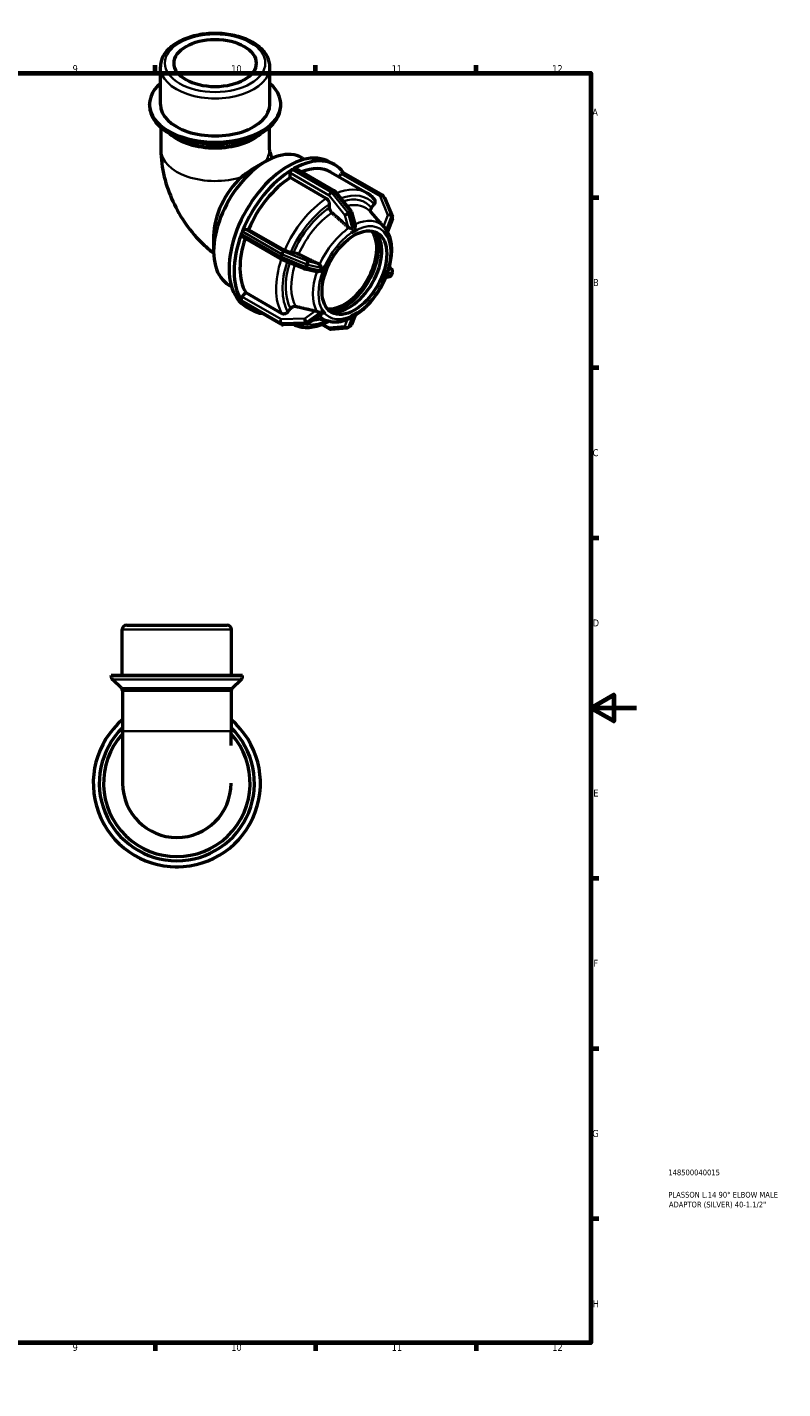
# Model space of a CAD drawing. Header units: millimetres. Extents: x 0 to 905, y -271 to 594.
# Tile 4 of 4: x 575 to 905, y 0 to 594. Entities that reach past the tile are written whole.
import ezdxf

# ---------------------------------------------------------------- set-up
doc = ezdxf.new("R2010")
doc.units = ezdxf.units.MM
for name, color, linetype, lineweight in [('Border (ANSI)', 7, 'Continuous', 70), ('Title (ISO)', 7, 'Continuous', 50), ('Visible (ANSI)', 7, 'Continuous', 50), ('Visible Narrow (ANSI)', 7, 'Continuous', 35)]:
    doc.layers.add(name, color=color, linetype=linetype, lineweight=lineweight)
doc.styles.add('Note Text (ANSI)', font='tahoma.ttf')
doc.styles.add('Note Text (ISO)', font='tahoma.ttf')

# ---------------------------------------------------------------- blocks, each defined once
blk = doc.blocks.new('Borders Default Border')
at = {"layer": 'Border (ANSI)'}
for p, q in [((70.08, 574), (70.08, 577.45)), ((140.17, 574), (140.17, 577.45)), ((210.25, 574), (210.25, 577.45)), ((280.33, 574), (280.33, 577.45)), ((350.42, 574), (350.42, 577.45)), ((490.58, 574), (490.58, 577.45)), ((560.67, 574), (560.67, 577.45)), ((630.75, 574), (630.75, 577.45)), ((700.83, 574), (700.83, 577.45)), ((770.92, 574), (770.92, 577.45)), ((20, 519.75), (16.55, 519.75)), ((821, 519.75), (824.45, 519.75)), ((20, 445.5), (16.55, 445.5)), ((821, 445.5), (824.45, 445.5)), ((20, 371.25), (16.55, 371.25)), ((821, 371.25), (824.45, 371.25)), ((20, 222.75), (16.55, 222.75)), ((821, 222.75), (824.45, 222.75)), ((20, 148.5), (16.55, 148.5)), ((821, 148.5), (824.45, 148.5)), ((20, 74.25), (16.55, 74.25)), ((821, 74.25), (824.45, 74.25)), ((70.08, 20), (70.08, 16.55)), ((140.17, 20), (140.17, 16.55)), ((210.25, 20), (210.25, 16.55)), ((280.33, 20), (280.33, 16.55)), ((350.42, 20), (350.42, 16.55)), ((490.58, 20), (490.58, 16.55)), ((560.67, 20), (560.67, 16.55)), ((630.75, 20), (630.75, 16.55)), ((700.83, 20), (700.83, 16.55)), ((770.92, 20), (770.92, 16.55))]:
    blk.add_line(p, q, dxfattribs=at)
at = {"layer": 'Border (ANSI)', "flags": 128}
for points in [[(420.5, 594), (420.5, 574), (414.73, 584), (426.27, 584), (420.5, 574)], [(20, 20), (20, 574), (821, 574), (821, 20), (20, 20)], [(0, 297), (20, 297), (10, 302.77), (10, 291.23), (20, 297)], [(841, 297), (821, 297), (831, 302.77), (831, 291.23), (821, 297)], [(420.5, 0), (420.5, 20), (414.73, 10), (426.27, 10), (420.5, 20)]]:
    blk.add_lwpolyline(points, dxfattribs=at)
at = {"layer": 'Border (ANSI)', "attachment_point": 7, "style": 'Note Text (ANSI)'}
for s, insert, char_height in [('1', (34.35, 574.4), 3.05), ('2', (104.2, 574.4), 3.05), ('3', (174.26, 574.34), 3.05), ('4', (244.23, 574.4), 3.05), ('5', (314.48, 574.34), 3.05), ('6', (384.49, 574.34), 3.05), ('7', (454.6, 574.4), 3.05), ('8', (524.63, 574.33), 3.05), ('9', (594.7, 574.34), 3.05), ('10', (663.96, 574.34), 3.048), ('11', (734.04, 574.4), 3.048), ('12', (804.13, 574.4), 3.048), ('A', (16.78, 555.35), 3.05), ('A', (821.63, 555.35), 3.05), ('B', (17.15, 481.1), 3.05), ('B', (821.99, 481.1), 3.05), ('C', (16.95, 406.8), 3.05), ('C', (821.8, 406.8), 3.05), ('D', (16.96, 332.6), 3.05), ('D', (821.81, 332.6), 3.05), ('E', (17.21, 258.35), 3.05), ('E', (822.05, 258.35), 3.05), ('F', (17.29, 184.1), 3.05), ('F', (822.14, 184.1), 3.05), ('G', (16.81, 109.79), 3.05), ('G', (821.66, 109.79), 3.05), ('H', (16.97, 35.6), 3.05), ('H', (821.81, 35.6), 3.05), ('1', (34.35, 16.55), 3.05), ('2', (104.2, 16.55), 3.05), ('3', (174.26, 16.49), 3.05), ('4', (244.23, 16.55), 3.05), ('5', (314.48, 16.49), 3.05), ('6', (384.49, 16.49), 3.05), ('7', (454.6, 16.55), 3.05), ('8', (524.63, 16.48), 3.05), ('9', (594.7, 16.49), 3.05), ('10', (663.96, 16.49), 3.048), ('11', (734.04, 16.55), 3.048), ('12', (804.13, 16.55), 3.048)]:
    blk.add_mtext(s, dxfattribs=dict(at, insert=insert, char_height=char_height))
blk = doc.blocks.new('Title Blocks ISO')
at = {"layer": 'Title (ISO)', "color": 232, "true_color": 0xca0064, "style": 'Note Text (ISO)'}
for tag, p in [('PART_NUMBER_001', (33.84, 73.13)), ('DESCRIPTION_001', (33.84, 63.4)), ('DESCRIPTION_002', (34.09, 59.12))]:
    blk.add_attdef(tag, p, '', height=2.5, dxfattribs=at)

msp = doc.modelspace()

# ---------------------------------------------------------------- linework, layer by layer
at = {"layer": 'Visible (ANSI)'}
for p, q in [((633.043, 560.351), (633.043, 576.702)), ((680.846, 560.351), (680.846, 576.702)), ((628.263, 560.129), (628.263, 560.351)), ((685.627, 560.129), (685.627, 560.351)), ((633.282, 550.227), (633.282, 540.533)), ((639.759, 545.976), (637.001, 547.576)), ((674.13, 545.976), (676.888, 547.576)), ((680.607, 550.227), (680.607, 540.533)), ((673.609, 532.335), (678.846, 535.374)), ((694.903, 536.994), (695.995, 536.365)), ((707.036, 535.2), (709.228, 533.938)), ((689.723, 528.379), (689.723, 530.424)), ((690.571, 531.893), (691.013, 532.148)), ((691.013, 532.148), (691.455, 532.402)), ((692.054, 532.461), (709.021, 522.691)), ((707.406, 530.775), (723.186, 521.688)), ((710.903, 528.761), (711.985, 530.106)), ((729.975, 520.77), (713.008, 530.541)), ((705.503, 519.292), (689.723, 528.379)), ((706.917, 515.251), (706.917, 516.84)), ((709.357, 522.403), (716.253, 513.828)), ((730.8, 519.788), (730.359, 520.419)), ((730.925, 519.562), (734.373, 511.303)), ((716.476, 513.392), (718.051, 507.625)), ((728.872, 508.957), (725.039, 513.278)), ((725.23, 515.295), (726.421, 516.775)), ((668.662, 504.356), (668.883, 504.926)), ((670.042, 505.953), (671.573, 505.812)), ((671.573, 505.812), (687.353, 496.725)), ((717.756, 505.075), (716.465, 504.332)), ((719.046, 505.818), (717.756, 505.075)), ((719.045, 505.822), (719.046, 505.818)), ((730.839, 506.739), (730.794, 506.79)), ((734.388, 510.415), (732.207, 504.676)), ((656.307, 503.023), (656.307, 496.233)), ((668.441, 503.786), (668.662, 504.356)), ((685.544, 492.909), (668.577, 502.679)), ((716.465, 504.332), (716.464, 504.336)), ((716.464, 504.332), (716.465, 504.332)), ((730.717, 504.748), (730.719, 504.748)), ((730.719, 504.748), (730.72, 504.752)), ((731.364, 503.827), (730.719, 504.748)), ((732.009, 502.907), (731.364, 503.827)), ((732.009, 502.907), (732.008, 502.907)), ((732.011, 502.911), (732.009, 502.907)), ((689.994, 495.798), (691.185, 495.689)), ((696.027, 488.553), (685.683, 492.84)), ((701.15, 487.318), (696.209, 488.494)), ((704.148, 488.155), (703.503, 486.491)), ((704.793, 489.818), (704.148, 488.155)), ((704.789, 489.819), (704.793, 489.818)), ((704.793, 489.818), (704.792, 489.819)), ((731.364, 485.66), (732.009, 487.324)), ((732.008, 487.324), (732.009, 487.324)), ((732.009, 487.324), (732.011, 487.324)), ((734.139, 488.293), (733.032, 489.466)), ((662.965, 481.533), (664.057, 480.904)), ((703.503, 486.491), (703.499, 486.492)), ((730.719, 483.996), (730.717, 483.997)), ((730.719, 483.996), (731.364, 485.66)), ((730.72, 483.997), (730.719, 483.996)), ((733.145, 485.174), (731.382, 484.685)), ((733.943, 485.897), (734.385, 487.036)), ((668.751, 476.35), (670.283, 478.254)), ((670.283, 478.254), (686.063, 469.167)), ((668.662, 474.516), (668.441, 474.831)), ((668.883, 474.2), (668.662, 474.516)), ((685.985, 464.304), (669.019, 474.074)), ((670.606, 471.939), (672.798, 470.677)), ((688.704, 469.878), (689.894, 471.358)), ((703.499, 470.905), (703.503, 470.908)), ((703.503, 470.908), (703.502, 470.909)), ((703.503, 470.908), (704.148, 469.987)), ((704.148, 469.987), (704.793, 469.066)), ((717.756, 468.74), (719.046, 469.483)), ((719.045, 469.484), (719.046, 469.483)), ((719.046, 469.483), (719.045, 469.48)), ((696.965, 464.46), (686.621, 464.144)), ((703.019, 468.426), (697.612, 464.674)), ((707.17, 465.637), (700.846, 466.917)), ((703.619, 464.295), (706.939, 462.383)), ((704.793, 469.066), (704.789, 469.064)), ((704.792, 469.068), (704.793, 469.066)), ((715.033, 463.015), (715.917, 463.524)), ((718.087, 468.27), (716.433, 464.12)), ((716.465, 467.997), (716.464, 467.998)), ((716.464, 467.994), (716.465, 467.997)), ((716.465, 467.997), (717.756, 468.74)), ((707.648, 462.228), (714.544, 462.86)), ((618.332, 333.177), (662.135, 333.177)), ((616.332, 311.177), (616.332, 331.177)), ((664.135, 311.177), (664.135, 331.177)), ((668.915, 311.177), (611.551, 311.177)), ((611.551, 310.906), (611.551, 311.177)), ((616.022, 305.606), (612.137, 309.492)), ((664.444, 305.606), (668.329, 309.492)), ((668.915, 310.906), (668.915, 311.177)), ((663.896, 304.577), (616.571, 304.577)), ((616.571, 304.577), (616.571, 286.937)), ((663.896, 304.577), (663.896, 286.937)), ((616.571, 286.937), (616.571, 264.177)), ((663.896, 280.669), (663.896, 286.937)), ((608.623, 282.427), (608.311, 281.886)), ((608.936, 282.969), (608.623, 282.427)), ((671.843, 282.427), (671.531, 282.969)), ((672.156, 281.886), (671.843, 282.427)), ((608.311, 246.469), (608.623, 245.927)), ((608.623, 245.927), (608.936, 245.386)), ((671.531, 245.386), (671.843, 245.927)), ((671.843, 245.927), (672.156, 246.469)), ((639.608, 227.677), (640.233, 227.677)), ((640.233, 227.677), (640.858, 227.677))]:
    msp.add_line(p, q, dxfattribs=at)
for centre, radius, start, end in [((708.422, 521.651), 1.2, 38.808168, 60.064008), ((729.376, 519.73), 1.2, 35.027094, 60.064008), ((729.818, 519.099), 1.2, 22.661387, 35.027094), ((715.318, 513.076), 1.2, 15.278446, 38.808168), ((733.266, 510.841), 1.2, 339.191591, 22.661387), ((686.142, 493.948), 1.2, 240.064008, 247.487849), ((696.486, 489.661), 1.2, 247.487849, 256.617313), ((733.266, 487.47), 1.2, 338.802106, 43.330026), ((732.824, 486.33), 1.2, 285.522629, 338.802106), ((686.584, 465.344), 1.2, 240.064008, 271.750085), ((696.928, 465.66), 1.2, 271.750085, 304.756203), ((715.318, 464.564), 1.2, 299.935992, 338.270055), ((707.538, 463.423), 1.2, 240.064008, 275.237252), ((714.434, 464.055), 1.2, 275.237252, 299.935992), ((618.332, 331.177), 2, 90, 180), ((662.135, 331.177), 2, 0, 90), ((613.551, 310.906), 2, 180, 225), ((666.915, 310.906), 2, 315, 0), ((614.608, 304.192), 2, 11.104099, 45), ((665.858, 304.192), 2, 135, 168.895901), ((640.233, 264.177), 36.5, 130.412593, 49.587407), ((640.233, 264.177), 33.86, 134.333449, 45.666551), ((640.233, 264.177), 32, 137.684811, 42.315189), ((609.35, 281.286), 1.2, 150, 156.610906), ((609.975, 282.369), 1.2, 143.389094, 150), ((670.491, 282.369), 1.2, 30, 36.610906), ((671.116, 281.286), 1.2, 23.389094, 30), ((640.233, 264.177), 23.662, 180, 0), ((609.35, 247.069), 1.2, 203.389094, 210), ((609.975, 245.986), 1.2, 210, 216.610906), ((670.491, 245.986), 1.2, 323.389094, 330), ((671.116, 247.069), 1.2, 330, 336.610906), ((639.608, 228.877), 1.2, 263.389094, 270), ((640.858, 228.877), 1.2, 270, 276.610906)]:
    msp.add_arc(centre, radius, start, end, dxfattribs=at)
for centre, major_axis, ratio in [((656.945, 578.337), (-17.926, 0), 0.5758617), ((717.756, 486.907), (-9.981, -17.332), 0.5780931)]:
    msp.add_ellipse(centre, major_axis=major_axis, ratio=ratio, dxfattribs=at)
for centre, major_axis, ratio, start_param, end_param in [((656.945, 560.351), (-28.682, 0), 0.5758617, 5.6974998, 10.0104635), ((656.945, 560.351), (-23.901, 0), 0.5758617, 0, 3.1415927), ((656.945, 554.955), (23.662, 0), 0.5758617, 3.7212305, 5.7035475), ((678.934, 509.263), (15.969, 27.731), 0.5780931, 0, 3.1415927), ((688.821, 503.57), (18.215, 31.63), 0.5780931, 0, 3.1415927), ((691.013, 502.307), (18.215, 31.63), 0.5780931, 6.0418684, 7.04574), ((691.013, 502.307), (-18.215, -31.63), 0.5780931, 3.9459669, 4.9513449), ((690.571, 530.912), (0.599, 1.04), 0.5780931, 0.8988465, 2.3542608), ((690.571, 530.912), (-0.599, -1.04), 0.5780931, 3.9250571, 4.0404392), ((691.455, 531.421), (-0.599, -1.04), 0.5780931, 3.809675, 3.9250571), ((691.455, 531.421), (0.599, 1.04), 0.5780931, 0, 0.6680824), ((691.013, 502.307), (16.393, 28.467), 0.5780931, 0, 0.6244776), ((712.409, 529.501), (0.599, 1.04), 0.5780931, 0, 1.3070632), ((673.038, 512.658), (-11.808, -20.506), 0.5780931, 4.2021306, 5.4958534), ((691.013, 502.307), (-16.393, -28.467), 0.5780931, 3.9806413, 4.9166705), ((669.617, 504.859), (-0.599, -1.04), 0.5780931, 4.8568726, 4.9722547), ((669.617, 504.859), (0.599, 1.04), 0.5780931, 0.2598657, 1.7152799), ((713.372, 489.432), (-9.981, -17.332), 0.5780931, 0.2205645, 2.9210282), ((691.013, 502.307), (-18.215, -31.63), 0.5780931, 4.9931644, 5.9985424), ((691.013, 502.307), (-16.393, -28.467), 0.5780931, 5.0497852, 5.963868), ((669.175, 503.719), (-0.599, -1.04), 0.5780931, 5.0876367, 6.2831853), ((669.175, 503.719), (-0.599, -1.04), 0.5780931, 4.9722547, 5.0876367), ((715.564, 488.17), (-9.981, -17.332), 0.5780931, 0.1096096, 3.0319831), ((713.372, 489.432), (-10.595, -18.398), 0.5780931, 0.385636, 2.7559566), ((669.175, 475.745), (-0.599, -1.04), 0.5780931, 4.4486559, 5.9040701), ((669.175, 475.745), (-0.599, -1.04), 0.5780931, 5.9040701, 6.0194522), ((669.617, 475.114), (-0.599, -1.04), 0.5780931, 6.0194522, 6.1348343), ((691.013, 502.307), (-18.215, -31.63), 0.5780931, 6.040362, 6.5245022), ((669.617, 475.114), (-0.599, -1.04), 0.5780931, 6.1348343, 6.2831853)]:
    msp.add_ellipse(centre, major_axis=major_axis, ratio=ratio, start_param=start_param, end_param=end_param, dxfattribs=at)
for points, knots in [([(680.846, 576.702), (680.846, 578.18), (680.484, 579.653), (679.09, 582.491), (678.014, 583.842), (675.195, 586.355), (673.393, 587.488), (669.289, 589.358), (666.976, 590.085), (662.111, 591.06), (659.56, 591.31), (654.465, 591.318), (651.922, 591.078), (647.071, 590.127), (644.766, 589.415), (640.612, 587.557), (638.765, 586.41), (635.77, 583.756), (634.607, 582.251), (633.335, 579.357), (633.043, 578.031), (633.043, 576.702)], [0.7853982, 0.7853982, 0.7853982, 0.7853982, 1.061143, 1.061143, 1.3588969, 1.3588969, 1.6870153, 1.6870153, 2.0213354, 2.0213354, 2.353429, 2.353429, 2.6843856, 2.6843856, 3.0164365, 3.0164365, 3.3507271, 3.3507271, 3.6789996, 3.6789996, 3.9269908, 3.9269908, 3.9269908, 3.9269908]), ([(628.263, 560.129), (628.263, 559.147), (628.397, 558.166), (628.921, 556.252), (629.31, 555.319), (630.314, 553.53), (630.929, 552.674), (632.354, 551.053), (633.166, 550.288), (634.961, 548.856), (635.944, 548.19), (637.001, 547.576)], [3.92699082, 3.92699082, 3.92699082, 3.92699082, 4.08329994, 4.08329994, 4.23960906, 4.23960906, 4.39591819, 4.39591819, 4.55222731, 4.55222731, 4.70853643, 4.70853643, 4.70853643, 4.70853643]), ([(676.888, 547.576), (677.945, 548.19), (678.929, 548.856), (680.724, 550.288), (681.535, 551.053), (682.961, 552.674), (683.575, 553.53), (684.579, 555.319), (684.968, 556.252), (685.492, 558.166), (685.627, 559.147), (685.627, 560.129)], [0.00385255, 0.00385255, 0.00385255, 0.00385255, 0.16016167, 0.16016167, 0.31647079, 0.31647079, 0.47277992, 0.47277992, 0.62908904, 0.62908904, 0.78539816, 0.78539816, 0.78539816, 0.78539816]), ([(680.607, 540.579), (680.609, 540.563), (680.611, 540.535), (680.629, 540.396), (680.656, 540.221), (680.759, 539.77), (680.833, 539.496), (681.034, 538.877), (681.162, 538.53), (681.474, 537.792), (681.659, 537.401), (681.881, 536.979), (681.899, 536.946), (681.916, 536.914)], [3.24168573, 3.24168573, 3.24168573, 3.24168573, 3.29529305, 3.29529305, 3.43566207, 3.43566207, 3.57366033, 3.57366033, 3.71502184, 3.71502184, 3.86159432, 3.86159432, 3.8738245, 3.8738245, 3.8738245, 3.8738245]), ([(633.282, 540.533), (633.282, 536.442), (633.823, 532.532), (635.644, 525.002), (636.932, 521.381), (640.133, 514.444), (642.047, 511.129), (646.455, 504.888), (648.947, 501.962), (653.188, 497.926), (654.705, 496.629), (656.318, 495.411)], [3.1415927, 3.1415927, 3.1415927, 3.1415927, 3.4557519, 3.4557519, 3.7699112, 3.7699112, 4.0840704, 4.0840704, 4.3982297, 4.3982297, 4.5587201, 4.5587201, 4.5587201, 4.5587201]), ([(668.462, 528.63), (669.073, 529.146), (669.706, 529.653), (671.484, 530.999), (672.621, 531.761), (673.609, 532.335)], [9.03954108, 9.03954108, 9.03954108, 9.03954108, 9.26737731, 9.26737731, 9.68384605, 9.68384605, 9.68384605, 9.68384605]), ([(706.917, 516.84), (706.917, 517.042), (706.876, 517.304), (706.742, 517.754), (706.626, 518.023), (706.379, 518.451), (706.205, 518.686), (705.882, 519.026), (705.677, 519.192), (705.503, 519.292)], [-0.29643882, -0.29643882, -0.29643882, -0.29643882, -0.22222321, -0.22222321, -0.14807881, -0.14807881, -0.07401013, -0.07401013, 0, 0, 0, 0]), ([(726.58, 518.826), (726.386, 519.057), (726.185, 519.281), (725.77, 519.713), (725.556, 519.921), (725.115, 520.32), (724.888, 520.512), (724.422, 520.878), (724.183, 521.053), (723.693, 521.384), (723.442, 521.54), (723.186, 521.688)], [5.29170761, 5.29170761, 5.29170761, 5.29170761, 5.33331026, 5.33331026, 5.37491291, 5.37491291, 5.41651556, 5.41651556, 5.4581182, 5.4581182, 5.49972085, 5.49972085, 5.49972085, 5.49972085]), ([(726.421, 516.775), (726.572, 516.963), (726.71, 517.209), (726.856, 517.634), (726.89, 517.888), (726.858, 518.297), (726.784, 518.522), (726.652, 518.734), (726.617, 518.78), (726.579, 518.825)], [-0.29643882, -0.29643882, -0.29643882, -0.29643882, -0.22222321, -0.22222321, -0.14807881, -0.14807881, -0.07401013, -0.07401013, -0.05310706, -0.05310706, -0.05310706, -0.05310706]), ([(707.965, 513.064), (707.904, 513.119), (707.845, 513.176), (707.629, 513.404), (707.455, 513.639), (707.208, 514.067), (707.092, 514.336), (706.958, 514.787), (706.917, 515.048), (706.917, 515.251)], [0.64203504, 0.64203504, 0.64203504, 0.64203504, 0.66697519, 0.66697519, 0.74105801, 0.74105801, 0.815238, 0.815238, 0.88948644, 0.88948644, 0.88948644, 0.88948644]), ([(725.074, 513.239), (725.035, 513.285), (725, 513.334), (724.866, 513.547), (724.793, 513.772), (724.76, 514.181), (724.795, 514.436), (724.941, 514.861), (725.079, 515.106), (725.23, 515.295)], [0.6454285, 0.6454285, 0.6454285, 0.6454285, 0.66697519, 0.66697519, 0.74105801, 0.74105801, 0.815238, 0.815238, 0.88948644, 0.88948644, 0.88948644, 0.88948644]), ([(715.484, 506.503), (715.321, 506.581), (715.172, 506.68), (715.051, 506.784), (715.042, 506.791), (715.034, 506.798), (715.026, 506.805)], [0.756609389, 0.756609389, 0.756609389, 0.756609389, 0.808792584, 0.808792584, 0.808792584, 0.812297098, 0.812297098, 0.812297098, 0.812297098]), ([(716.969, 506.081), (716.937, 506.06), (716.901, 506.046), (716.802, 506.026), (716.731, 506.028), (716.475, 506.076), (716.263, 506.158), (715.846, 506.335), (715.66, 506.419), (715.484, 506.503)], [-0.24737588, -0.24737588, -0.24737588, -0.24737588, -0.22260342, -0.22260342, -0.18377082, -0.18377082, -0.11081872, -0.11081872, -0.05281285, -0.05281285, -0.05281285, -0.05281285]), ([(717.853, 506.59), (717.7, 506.513), (717.55, 506.432), (717.408, 506.35), (717.265, 506.268), (717.118, 506.178), (716.969, 506.081)], [-0.06053305, -0.06053305, -0.06053305, -0.06053305, 0, 0, 0, 0.06053305, 0.06053305, 0.06053305, 0.06053305]), ([(718.051, 507.625), (718.062, 507.584), (718.072, 507.541), (718.113, 507.305), (718.106, 507.115), (718.059, 506.884), (718.033, 506.801), (717.969, 506.689), (717.938, 506.65), (717.886, 506.609), (717.87, 506.599), (717.853, 506.59)], [-0.44321213, -0.44321213, -0.44321213, -0.44321213, -0.42386665, -0.42386665, -0.33674304, -0.33674304, -0.2898117, -0.2898117, -0.25912866, -0.25912866, -0.24685911, -0.24685911, -0.24685911, -0.24685911]), ([(730.794, 506.79), (730.698, 506.898), (730.608, 507), (730.53, 507.087), (730.524, 507.094), (730.518, 507.101), (730.511, 507.108)], [0.764938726, 0.764938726, 0.764938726, 0.764938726, 0.808792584, 0.808792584, 0.808792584, 0.812297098, 0.812297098, 0.812297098, 0.812297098]), ([(730.851, 506.725), (730.85, 506.726), (730.85, 506.727), (730.848, 506.729), (730.847, 506.73), (730.846, 506.732), (730.845, 506.733), (730.843, 506.734), (730.842, 506.735), (730.841, 506.737), (730.84, 506.738), (730.839, 506.739)], [5.307631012, 5.307631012, 5.307631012, 5.307631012, 5.3078502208, 5.3078502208, 5.3080694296, 5.3080694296, 5.3082886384, 5.3082886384, 5.3085078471, 5.3085078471, 5.3087270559, 5.3087270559, 5.3087270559, 5.3087270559]), ([(731.595, 505.331), (731.575, 505.355), (731.557, 505.386), (731.504, 505.491), (731.47, 505.579), (731.359, 505.863), (731.265, 506.102), (731.046, 506.478), (730.953, 506.611), (730.849, 506.727)], [-0.26312757, -0.26312757, -0.26312757, -0.26312757, -0.23551374, -0.23551374, -0.18713189, -0.18713189, -0.10339698, -0.10339698, -0.05376017, -0.05376017, -0.05376017, -0.05376017]), ([(732.037, 504.7), (731.965, 504.817), (731.892, 504.927), (731.821, 505.029), (731.749, 505.131), (731.674, 505.232), (731.595, 505.331)], [1.55331957, 1.55331957, 1.55331957, 1.55331957, 1.61385262, 1.61385262, 1.61385262, 1.67438567, 1.67438567, 1.67438567, 1.67438567]), ([(718.03, 468.235), (719.936, 469.421), (721.792, 470.946), (725.242, 474.499), (726.836, 476.524), (729.616, 480.87), (730.804, 483.189), (732.665, 487.905), (733.338, 490.303), (734.087, 494.968), (734.16, 497.233), (733.658, 501.323), (733.11, 503.166), (732.235, 504.751)], [3.1818216, 3.1818216, 3.1818216, 3.1818216, 3.5158528, 3.5158528, 3.8482835, 3.8482835, 4.1791496, 4.1791496, 4.510579, 4.510579, 4.8442037, 4.8442037, 5.163377, 5.163377, 5.163377, 5.163377]), ([(732.207, 504.676), (732.191, 504.636), (732.157, 504.611), (732.094, 504.631), (732.073, 504.65), (732.047, 504.684), (732.042, 504.692), (732.037, 504.7)], [-0.355402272, -0.355402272, -0.355402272, -0.355402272, -0.301880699, -0.301880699, -0.271292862, -0.271292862, -0.263264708, -0.263264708, -0.263264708, -0.263264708]), ([(687.353, 496.725), (687.528, 496.625), (687.768, 496.503), (688.206, 496.307), (688.481, 496.197), (688.942, 496.036), (689.21, 495.955), (689.623, 495.852), (689.843, 495.812), (689.994, 495.798)], [0, 0, 0, 0, 0.07401013, 0.07401013, 0.14807881, 0.14807881, 0.22222321, 0.22222321, 0.29643882, 0.29643882, 0.29643882, 0.29643882]), ([(691.185, 495.689), (691.336, 495.675), (691.555, 495.635), (691.969, 495.533), (692.237, 495.452), (692.698, 495.29), (692.973, 495.18), (693.266, 495.049), (693.343, 495.013), (693.418, 494.977)], [0.29647212, 0.29647212, 0.29647212, 0.29647212, 0.37072057, 0.37072057, 0.44490055, 0.44490055, 0.51898338, 0.51898338, 0.54392353, 0.54392353, 0.54392353, 0.54392353]), ([(702.786, 487.856), (702.77, 487.809), (702.746, 487.765), (702.658, 487.653), (702.579, 487.589), (702.307, 487.432), (702.064, 487.345), (701.646, 487.28), (701.49, 487.272), (701.343, 487.286)], [-0.26555767, -0.26555767, -0.26555767, -0.26555767, -0.23767349, -0.23767349, -0.18886623, -0.18886623, -0.10362098, -0.10362098, -0.05389708, -0.05389708, -0.05389708, -0.05389708]), ([(702.122, 490.76), (702.132, 490.755), (702.142, 490.75), (702.152, 490.745), (702.297, 490.671), (702.442, 490.568), (702.566, 490.44)], [0.805288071, 0.805288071, 0.805288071, 0.805288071, 0.808792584, 0.808792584, 0.808792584, 0.860975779, 0.860975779, 0.860975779, 0.860975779]), ([(702.566, 490.44), (702.626, 490.379), (702.684, 490.313), (702.901, 490.046), (703.036, 489.836), (703.201, 489.5), (703.254, 489.352), (703.268, 489.148), (703.26, 489.088), (703.239, 489.021), (703.234, 489.008), (703.228, 488.996)], [-0.44635595, -0.44635595, -0.44635595, -0.44635595, -0.42215673, -0.42215673, -0.35278468, -0.35278468, -0.29745797, -0.29745797, -0.26823609, -0.26823609, -0.26107685, -0.26107685, -0.26107685, -0.26107685]), ([(703.228, 488.996), (703.144, 488.803), (703.066, 488.613), (702.994, 488.429), (702.923, 488.245), (702.853, 488.053), (702.786, 487.856)], [-0.06053305, -0.06053305, -0.06053305, -0.06053305, 0, 0, 0, 0.06053305, 0.06053305, 0.06053305, 0.06053305]), ([(686.063, 469.167), (686.237, 469.067), (686.478, 468.992), (686.916, 468.951), (687.191, 468.976), (687.652, 469.1), (687.919, 469.22), (688.333, 469.491), (688.552, 469.69), (688.704, 469.878)], [0, 0, 0, 0, 0.07401013, 0.07401013, 0.14807881, 0.14807881, 0.22222321, 0.22222321, 0.29643882, 0.29643882, 0.29643882, 0.29643882]), ([(689.894, 471.358), (690.046, 471.547), (690.265, 471.745), (690.679, 472.016), (690.946, 472.137), (691.407, 472.261), (691.682, 472.286), (691.975, 472.258), (692.052, 472.246), (692.128, 472.229)], [0.29647212, 0.29647212, 0.29647212, 0.29647212, 0.37072057, 0.37072057, 0.44490055, 0.44490055, 0.51898338, 0.51898338, 0.54392353, 0.54392353, 0.54392353, 0.54392353]), ([(700.832, 470.205), (700.841, 470.203), (700.851, 470.2), (700.861, 470.198), (701.009, 470.162), (701.176, 470.108), (701.343, 470.04)], [0.805288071, 0.805288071, 0.805288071, 0.805288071, 0.808792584, 0.808792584, 0.808792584, 0.860975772, 0.860975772, 0.860975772, 0.860975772]), ([(701.343, 470.04), (701.395, 470.018), (701.449, 469.997), (701.748, 469.886), (701.996, 469.817), (702.38, 469.714), (702.539, 469.673), (702.706, 469.594), (702.744, 469.565), (702.776, 469.527), (702.781, 469.519), (702.786, 469.511)], [-0.44280995, -0.44280995, -0.44280995, -0.44280995, -0.42751806, -0.42751806, -0.35940517, -0.35940517, -0.3018807, -0.3018807, -0.27129286, -0.27129286, -0.26326471, -0.26326471, -0.26326471, -0.26326471]), ([(702.786, 469.511), (702.853, 469.397), (702.923, 469.289), (702.994, 469.187), (703.066, 469.085), (703.144, 468.982), (703.228, 468.88)], [1.55331957, 1.55331957, 1.55331957, 1.55331957, 1.61385262, 1.61385262, 1.61385262, 1.67438567, 1.67438567, 1.67438567, 1.67438567]), ([(691.292, 464.287), (691.923, 463.989), (692.58, 463.744), (694.262, 463.271), (695.31, 463.107), (697.461, 463.011), (698.563, 463.078), (700.796, 463.429), (701.926, 463.713), (704.196, 464.483), (705.335, 464.969), (706.47, 465.548)], [2.40538115, 2.40538115, 2.40538115, 2.40538115, 2.50351779, 2.50351779, 2.64890739, 2.64890739, 2.79429699, 2.79429699, 2.93968658, 2.93968658, 3.08507618, 3.08507618, 3.08507618, 3.08507618]), ([(703.228, 468.88), (703.249, 468.856), (703.26, 468.829), (703.27, 468.748), (703.252, 468.69), (703.175, 468.561), (703.107, 468.487), (703.02, 468.426)], [-0.26312757, -0.26312757, -0.26312757, -0.26312757, -0.23551374, -0.23551374, -0.18713189, -0.18713189, -0.13124091, -0.13124091, -0.13124091, -0.13124091]), ([(706.47, 465.548), (706.481, 465.554), (706.492, 465.56), (706.571, 465.606), (706.637, 465.665), (706.694, 465.735)], [0.141837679, 0.141837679, 0.141837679, 0.141837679, 0.148078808, 0.148078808, 0.189259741, 0.189259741, 0.189259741, 0.189259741]), ([(707.17, 465.637), (707.762, 465.518), (708.368, 465.449), (709.599, 465.412), (710.224, 465.443), (711.483, 465.597), (712.117, 465.721), (713.388, 466.056), (714.025, 466.267), (715.298, 466.771), (715.933, 467.064), (716.565, 467.395)], [2.54912199, 2.54912199, 2.54912199, 2.54912199, 2.65864344, 2.65864344, 2.76816488, 2.76816488, 2.87768632, 2.87768632, 2.98720776, 2.98720776, 3.0967292, 3.0967292, 3.0967292, 3.0967292]), ([(716.565, 467.395), (716.636, 467.432), (716.707, 467.472), (716.824, 467.539), (716.874, 467.568), (716.937, 467.603), (716.954, 467.612), (716.969, 467.621)], [-0.329318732, -0.329318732, -0.329318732, -0.329318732, -0.289811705, -0.289811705, -0.259128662, -0.259128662, -0.246859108, -0.246859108, -0.246859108, -0.246859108]), ([(716.969, 467.621), (717.118, 467.701), (717.265, 467.783), (717.408, 467.866), (717.55, 467.948), (717.7, 468.036), (717.853, 468.13)], [1.55331957, 1.55331957, 1.55331957, 1.55331957, 1.61385262, 1.61385262, 1.61385262, 1.67438567, 1.67438567, 1.67438567, 1.67438567]), ([(717.853, 468.13), (717.887, 468.15), (717.917, 468.168), (717.976, 468.203), (718.006, 468.219), (718.031, 468.235)], [-0.247375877, -0.247375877, -0.247375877, -0.247375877, -0.222603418, -0.222603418, -0.190595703, -0.190595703, -0.190595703, -0.190595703])]:
    msp.add_open_spline(points, degree=3, knots=knots, dxfattribs=at)
for points, weights in [([(715.026, 506.805), (711.681, 509.771), (707.965, 513.064)], [1.00016054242, 1.00145144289, 1]), ([(730.511, 507.108), (729.705, 508.017), (728.872, 508.957)], [1.00016097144, 1.00056598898, 1.00070096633]), ([(693.418, 494.977), (697.998, 492.758), (702.122, 490.76)], [1, 1.001451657, 1.00016097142]), ([(692.128, 472.229), (696.708, 471.163), (700.832, 470.205)], [1, 1.00145165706, 1.00016097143])]:
    msp.add_rational_spline(points, weights, degree=2, dxfattribs=at)
for points in [[(716.464, 504.336), (716.905, 504.583), (717.347, 504.839), (717.756, 505.075)], [(717.756, 505.075), (718.165, 505.31), (718.608, 505.563), (719.045, 505.822)], [(730.849, 506.727), (730.846, 506.731), (730.843, 506.735), (730.839, 506.739)], [(716.464, 504.332), (716.464, 504.333), (716.464, 504.334), (716.464, 504.336)], [(730.717, 504.748), (730.718, 504.749), (730.719, 504.751), (730.72, 504.752)], [(731.364, 503.827), (731.156, 504.125), (730.94, 504.434), (730.717, 504.748)], [(730.72, 504.752), (730.938, 504.433), (731.16, 504.119), (731.364, 503.827)], [(731.364, 503.827), (731.568, 503.536), (731.789, 503.218), (732.011, 502.911)], [(732.008, 502.907), (731.789, 503.221), (731.573, 503.53), (731.364, 503.827)], [(701.343, 487.286), (701.278, 487.292), (701.214, 487.303), (701.151, 487.318)], [(703.499, 486.492), (703.724, 487.057), (703.943, 487.628), (704.148, 488.155)], [(704.148, 488.155), (704.352, 488.682), (704.575, 489.252), (704.789, 489.819)], [(704.789, 489.819), (704.79, 489.819), (704.791, 489.819), (704.792, 489.819)], [(731.364, 485.66), (731.573, 486.198), (731.789, 486.755), (732.008, 487.324)], [(732.011, 487.324), (731.789, 486.757), (731.568, 486.187), (731.364, 485.66)], [(732.008, 487.324), (732.009, 487.324), (732.01, 487.324), (732.011, 487.324)], [(730.717, 483.997), (730.94, 484.564), (731.156, 485.122), (731.364, 485.66)], [(731.364, 485.66), (731.16, 485.133), (730.938, 484.562), (730.72, 483.997)], [(703.499, 470.905), (703.5, 470.906), (703.501, 470.908), (703.502, 470.909)], [(704.148, 469.987), (703.943, 470.279), (703.724, 470.596), (703.499, 470.905)], [(703.502, 470.909), (703.723, 470.593), (703.939, 470.285), (704.148, 469.987)], [(704.148, 469.987), (704.356, 469.689), (704.573, 469.381), (704.792, 469.068)], [(704.789, 469.064), (704.575, 469.381), (704.352, 469.695), (704.148, 469.987)], [(717.756, 468.74), (718.173, 468.98), (718.606, 469.228), (719.045, 469.484)], [(719.045, 469.48), (718.608, 469.231), (718.165, 468.975), (717.756, 468.74)], [(717.756, 468.74), (717.347, 468.504), (716.905, 468.251), (716.464, 467.994)], [(716.464, 467.998), (716.907, 468.25), (717.339, 468.499), (717.756, 468.74)], [(716.464, 467.994), (716.464, 467.995), (716.464, 467.996), (716.464, 467.998)]]:
    msp.add_open_spline(points, degree=3, dxfattribs=at)
at = {"layer": 'Visible Narrow (ANSI)'}
for p, q in [((689.723, 530.424), (706.69, 520.653)), ((707.538, 522.123), (690.571, 531.893)), ((691.455, 532.402), (708.422, 522.632)), ((711.985, 530.106), (728.952, 520.335)), ((706.69, 520.653), (713.586, 512.079)), ((708.422, 522.632), (707.538, 522.123)), ((707.962, 521.747), (708.846, 522.256)), ((714.858, 513.173), (707.962, 521.747)), ((708.846, 522.256), (715.742, 513.682)), ((728.952, 520.335), (732.4, 512.077)), ((730.437, 520.277), (730.878, 519.646)), ((733.885, 512.019), (730.437, 520.277)), ((730.878, 519.646), (734.326, 511.388)), ((713.586, 512.079), (715.026, 506.805)), ((715.742, 513.682), (714.858, 513.173)), ((715.229, 512.454), (716.113, 512.963)), ((716.969, 506.081), (715.229, 512.454)), ((716.113, 512.963), (717.853, 506.59)), ((732.4, 512.077), (730.511, 507.108)), ((731.595, 505.331), (733.876, 511.335)), ((733.876, 511.335), (734.318, 510.704)), ((734.326, 511.388), (733.885, 512.019)), ((668.883, 504.926), (685.849, 495.155)), ((687.009, 496.182), (670.042, 505.953)), ((734.318, 510.704), (732.037, 504.7)), ((685.408, 494.016), (668.441, 503.786)), ((685.849, 495.155), (685.408, 494.016)), ((685.93, 493.763), (686.372, 494.902)), ((696.274, 489.475), (685.93, 493.763)), ((686.372, 494.902), (696.716, 490.615)), ((697.353, 491.895), (687.009, 496.182)), ((696.716, 490.615), (696.274, 489.475)), ((697.023, 489.227), (697.465, 490.367)), ((702.786, 487.856), (697.023, 489.227)), ((702.122, 490.76), (697.353, 491.895)), ((697.465, 490.367), (703.228, 488.996)), ((733.69, 488.564), (732.694, 488.287)), ((732.989, 489.307), (733.69, 488.564)), ((733.876, 485.849), (731.603, 485.218)), ((732.044, 486.357), (734.318, 486.989)), ((734.318, 486.989), (733.876, 485.849)), ((685.718, 466.579), (668.751, 476.35)), ((668.441, 474.831), (685.408, 465.06)), ((685.849, 464.43), (668.883, 474.2)), ((700.832, 470.205), (696.062, 466.895)), ((697.023, 465.512), (702.786, 469.511)), ((685.408, 465.06), (685.849, 464.43)), ((696.062, 466.895), (685.718, 466.579)), ((685.93, 464.938), (696.274, 465.255)), ((686.372, 464.308), (685.93, 464.938)), ((696.716, 464.624), (686.372, 464.308)), ((696.274, 465.255), (696.716, 464.624)), ((697.465, 464.881), (697.023, 465.512)), ((703.228, 468.88), (697.465, 464.881)), ((706.69, 462.934), (704.046, 464.457)), ((713.586, 463.566), (706.69, 462.934)), ((714.782, 466.567), (713.586, 463.566)), ((715.229, 463.253), (716.969, 467.621)), ((716.113, 463.762), (715.229, 463.253)), ((717.853, 468.13), (716.113, 463.762)), ((663.84, 331.177), (616.626, 331.177)), ((611.905, 310.906), (668.562, 310.906)), ((667.983, 309.492), (612.483, 309.492)), ((616.321, 305.606), (664.146, 305.606)), ((616.862, 286.937), (663.604, 286.937))]:
    msp.add_line(p, q, dxfattribs=at)
msp.add_ellipse((656.945, 578.337), major_axis=(-21.901, 0), ratio=0.5758617, dxfattribs=at)
for centre, major_axis, ratio, start_param, end_param in [((656.945, 576.702), (-23.901, 0), 0.5758617, 0, 3.1415927), ((656.945, 560.129), (28.682, 0), 0.5758617, 3.1415927, 6.2831853), ((656.945, 558.973), (28.096, 0), 0.5758617, 3.9231383, 5.5016397), ((656.945, 555.796), (-24.211, 0), 0.5758617, 0.7815456, 2.360047), ((656.945, 540.533), (-23.662, 0), 0.5758617, 0, 2.079121), ((656.945, 540.533), (23.662, 0), 0.5758617, 5.8948066, 6.2831853), ((708.422, 521.651), (0.599, 1.04), 0.5780931, 0, 0.7834645), ((706.793, 493.22), (16.393, 28.467), 0.5780931, 0, 0.6466128), ((706.793, 493.22), (-16.393, -28.467), 0.5780931, 3.9806413, 4.9166705), ((708.207, 492.406), (15.395, 26.734), 0.5780931, 0.8426562, 1.7714702), ((707.538, 521.142), (-0.599, -1.04), 0.5780931, 3.9250571, 5.4958534), ((707.538, 521.142), (0.935, 0.752), 0.2127125, 0.9377138, 2.5085101), ((707.538, 521.142), (-0.599, 1.04), 0.5780931, 4.9761221, 5.4997209), ((708.422, 521.651), (0.599, -1.04), 0.5780931, 1.8345294, 2.3581282), ((708.422, 521.651), (0.935, 0.752), 0.2127125, 0, 0.9377138), ((708.207, 492.406), (15.395, 26.734), 0.5780931, 6.078644, 6.9008161), ((708.207, 492.406), (14.427, 25.053), 0.5780931, 6.0826219, 6.8387427), ((709.256, 491.802), (13.463, 23.379), 0.5780931, 6.0921915, 6.7888743), ((729.376, 519.73), (0.599, 1.04), 0.5780931, 0, 1.3070632), ((729.376, 519.73), (1.107, 0.462), 0.6069996, 0.1322994, 1.7030957), ((729.376, 519.73), (0.983, 0.689), 0.7877574, 6.1121668, 6.2831853), ((729.818, 519.099), (0.983, 0.689), 0.7877574, 6.1121668, 6.2831853), ((729.818, 519.099), (1.107, 0.462), 0.6069996, 0, 0.1322994), ((708.207, 492.406), (-14.427, -25.053), 0.5780931, 3.9882268, 4.909085), ((709.256, 491.802), (13.463, 23.379), 0.5780931, 0.8511644, 1.7629621), ((714.434, 512.567), (-0.935, -0.752), 0.2127125, 4.0793064, 5.6501028), ((714.434, 512.567), (1.158, 0.316), 0.3363543, 3.8025328, 5.3733292), ((714.434, 512.567), (-0.599, 1.04), 0.5780931, 4.2875066, 4.9761221), ((715.318, 513.076), (0.935, 0.752), 0.2127125, 0, 0.9377138), ((715.318, 513.076), (0.599, -1.04), 0.5780931, 1.1459139, 1.8345294), ((715.318, 513.076), (1.158, 0.316), 0.3363543, 5.3733292, 6.2831853), ((732.824, 511.472), (1.107, 0.462), 0.6069996, 0.1322994, 1.7030957), ((732.824, 511.472), (1.122, -0.426), 0.4020629, 0.5348177, 2.105614), ((732.824, 511.472), (0.983, 0.689), 0.7877574, 5.4235514, 6.1121668), ((733.266, 510.841), (0.983, 0.689), 0.7877574, 5.4235514, 6.1121668), ((733.266, 510.841), (1.107, 0.462), 0.6069996, 0, 0.1322994), ((716.708, 487.511), (-12.054, -20.931), 0.5780931, 3.9967392, 4.9005725), ((717.756, 486.907), (11.09, 19.257), 0.5780931, 0.7834645, 1.830662), ((717.756, 486.907), (11.09, 19.257), 0.5780931, 6.0194522, 7.0666498), ((716.708, 487.511), (12.054, 20.931), 0.5780931, 6.0921915, 6.9928006), ((733.266, 510.841), (1.122, -0.426), 0.4020629, 0, 0.5348177), ((717.756, 486.907), (11.09, 19.257), 0.5780931, 4.9722547, 6.0194522), ((686.142, 493.948), (-0.599, -1.04), 0.5780931, 4.9722547, 6.2831853), ((686.142, 493.948), (-1.119, 0.434), 0.2096643, 0.938208, 1.4618068), ((686.142, 493.948), (-0.459, -1.109), 0.1063562, 4.9248439, 6.2831853), ((686.584, 495.088), (0.599, 1.04), 0.5780931, 0.2598657, 1.830662), ((686.584, 495.088), (1.119, -0.434), 0.2096643, 4.0798006, 4.6033994), ((686.584, 495.088), (0.459, 1.109), 0.1063562, 0.2124549, 1.7832513), ((706.793, 493.22), (-16.393, -28.467), 0.5780931, 5.0487141, 5.963868), ((708.207, 492.406), (-15.395, -26.734), 0.5780931, 5.0589391, 5.9602604), ((708.207, 492.406), (-14.427, -25.053), 0.5780931, 5.0776631, 5.9562825), ((709.256, 491.802), (-13.463, -23.379), 0.5780931, 5.0929952, 5.9517523), ((696.486, 489.661), (-0.459, -1.109), 0.1063562, 4.9248439, 6.2831853), ((696.486, 489.661), (-0.278, -1.167), 0.5355373, 0, 1.3199056), ((696.486, 489.661), (-1.119, 0.434), 0.2096643, 1.4618068, 2.1504223), ((696.928, 490.801), (0.459, 1.109), 0.1063562, 0.2124549, 1.7832513), ((696.928, 490.801), (1.119, -0.434), 0.2096643, 4.6033994, 5.2920149), ((696.928, 490.801), (0.278, 1.167), 0.5355373, 4.4614982, 6.0322945), ((716.708, 487.511), (-12.054, -20.931), 0.5780931, 5.0439368, 5.9477701), ((717.756, 486.907), (-11.09, -19.257), 0.5780931, 4.9722547, 6.0194522), ((733.266, 487.47), (0.321, -1.156), 0.9412972, 0.9006738, 2.4714701), ((733.266, 487.47), (0.873, 0.823), 0.8949304, 0, 0.4891578), ((717.756, 486.907), (-11.09, -19.257), 0.5780931, 0.7834645, 1.830662), ((732.824, 486.33), (0.321, -1.156), 0.9412972, 0, 0.9006738), ((732.824, 486.33), (1.119, -0.434), 0.2096643, 6.009179, 6.2831853), ((733.266, 487.47), (1.119, -0.434), 0.2096643, 6.009179, 6.2831853), ((717.756, 486.907), (-11.09, -19.257), 0.5780931, 6.0194522, 7.0666498), ((686.142, 465.974), (-0.599, -1.04), 0.5780931, 4.4486559, 6.0194522), ((686.142, 465.974), (-0.983, -0.689), 0.7877574, 0.3525803, 0.8761791), ((686.142, 465.974), (-0.037, 1.199), 0.3942871, 1.0298109, 2.6006072), ((686.584, 465.344), (-0.983, -0.689), 0.7877574, 0.3525803, 0.8761791), ((686.584, 465.344), (-0.599, -1.04), 0.5780931, 6.0194522, 6.2831853), ((686.584, 465.344), (0.037, -1.199), 0.3942871, 5.7421999, 6.2831853), ((696.486, 466.29), (0.037, -1.199), 0.3942871, 4.1714036, 5.7421999), ((696.486, 466.29), (-0.684, 0.986), 0.003697, 0.9071686, 2.4779649), ((708.207, 492.406), (-15.395, -26.734), 0.5780931, 0.2000138, 0.6702065), ((696.486, 466.29), (0.983, 0.689), 0.7877574, 4.0177717, 4.7063872), ((696.928, 465.66), (-0.983, -0.689), 0.7877574, 0.8761791, 1.5647946), ((696.928, 465.66), (0.037, -1.199), 0.3942871, 5.7421999, 6.2831853), ((696.928, 465.66), (0.684, -0.986), 0.003697, 5.6195576, 6.2831853), ((708.207, 492.406), (-14.427, -25.053), 0.5780931, 0.3454506, 0.5182885), ((716.708, 487.511), (-12.054, -20.931), 0.5780931, 6.1016515, 6.4741791), ((714.434, 464.055), (0.11, -1.195), 0.7885742, 5.0603173, 6.2831853), ((714.434, 464.055), (-1.115, 0.444), 0.7421142, 1.0401369, 2.6109332), ((715.318, 464.564), (0.599, -1.04), 0.5780931, 0, 0.4287498), ((715.318, 464.564), (1.115, -0.444), 0.7421142, 5.7525259, 6.2831853), ((707.538, 463.423), (-0.599, -1.04), 0.5780931, 5.4958534, 6.2831853), ((707.538, 463.423), (0.11, -1.195), 0.7885742, 5.0603173, 6.2831853), ((714.434, 464.055), (0.599, -1.04), 0.5780931, 0, 0.4287498)]:
    msp.add_ellipse(centre, major_axis=major_axis, ratio=ratio, start_param=start_param, end_param=end_param, dxfattribs=at)

# ---------------------------------------------------------------- block references
msp.add_blockref('Borders Default Border', (0, 0))
msp.add_blockref('Title Blocks ISO', (821, 20)).add_auto_attribs({'PART_NUMBER_001': '148500040015', 'DESCRIPTION_001': 'PLASSON L.14 90° ELBOW MALE', 'DESCRIPTION_002': 'ADAPTOR (SILVER) 40-1.1/2"'})

doc.saveas('drawing.dxf')
